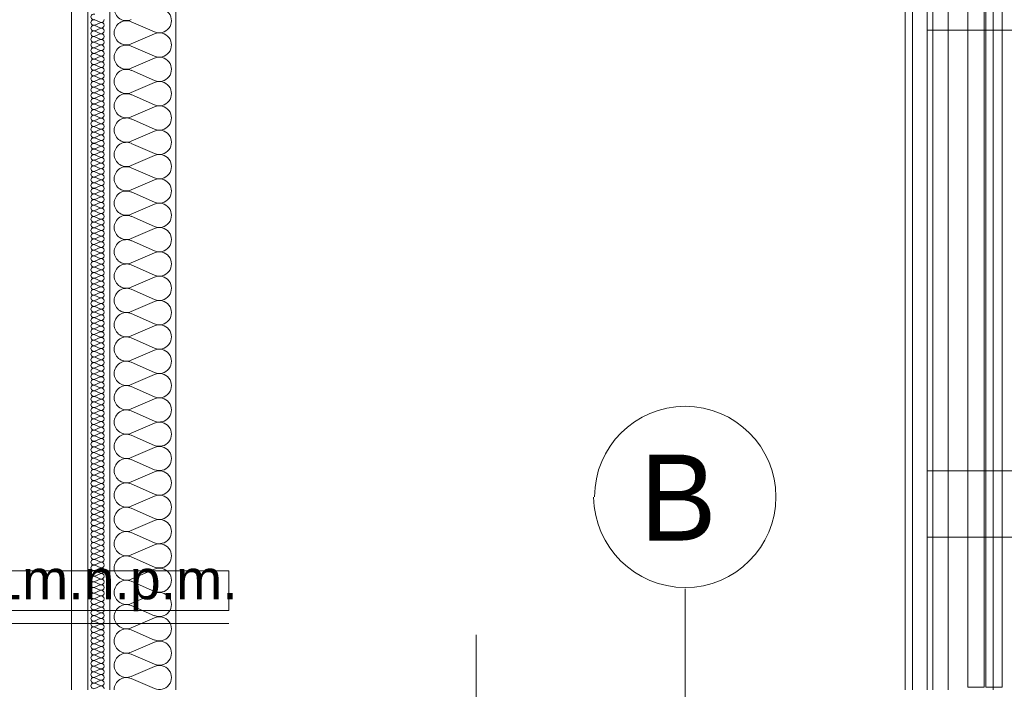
# Model space of a CAD drawing. Header units: millimetres. Extents: x 204754 to 495640, y -178579 to -98814.
# Tile 127 of 179: x 347894 to 350127, y -138229 to -136709. Entities that reach past the tile are written whole.
import ezdxf

# ---------------------------------------------------------------- set-up
doc = ezdxf.new("R2010")
doc.units = ezdxf.units.MM
doc.header["$MEASUREMENT"] = 0
doc.layers.get('0').update_dxf_attribs({"color": 252, "lineweight": 5})
for name, color, linetype, lineweight in [('Nowe_299-A Wymiary Opisy_Nr_pióra__7', 252, 'Continuous', 5), ('Nowe_320-W Umeblowanie_Nr_pióra__103', 252, 'Continuous', 5), ('Nowe_320-W Umeblowanie_Nr_pióra__181', 252, 'Continuous', 5), ('Nowe_820-G Rysunki Obrazki_Nr_pióra__1', 252, 'Continuous', 5), ('Nowe_820-G Rysunki Obrazki_Nr_pióra__103', 252, 'Continuous', 5), ('Nowe_820-G Rysunki Obrazki_Nr_pióra__23', 252, 'Continuous', 5), ('Nowe_820-G Rysunki Obrazki_Nr_pióra__27', 252, 'Continuous', 5), ('Nowe_820-G Rysunki Obrazki_Nr_pióra__7', 252, 'Continuous', 5), ('Nowe_Nowe_220(1)-A Ściany zewnętrzne_Nr_pióra__23', 252, 'Continuous', 5)]:
    doc.layers.add(name, color=color, linetype=linetype, lineweight=lineweight)
doc.styles.add('GENERATED_STYLE_3', font='GOTHIC.TTF')
doc.styles.add('GENERATED_STYLE_4', font='arial.ttf')

# ---------------------------------------------------------------- blocks, each defined once
blk = doc.blocks.new('podkład 20251118')
at = {"color": 252, "lineweight": 5}
for p, q in [((348368, -137959.8), (347158.4, -137959.8)), ((348368, -138049.8), (348368, -137959.8)), ((347158.4, -138049.8), (348368, -138049.8))]:
    blk.add_line(p, q, dxfattribs=at)
at = {"layer": 'Nowe_299-A Wymiary Opisy_Nr_pióra__7', "color": 252, "linetype": 'Continuous', "lineweight": 5}
for p, q in [((347083.4, -138079.8), (348368, -138079.8)), ((348928.6, -138705.4), (348928.6, -138105.4))]:
    blk.add_line(p, q, dxfattribs=at)
at = {"layer": 'Nowe_320-W Umeblowanie_Nr_pióra__103', "color": 252, "linetype": 'Continuous', "lineweight": 5}
for p, q in [((348199.1, -136736.9), (348146.6, -136713.9)), ((348146.6, -136764.5), (348199.1, -136741.5)), ((348199.1, -136792.1), (348146.6, -136769.1)), ((348146.6, -136819.7), (348199.1, -136796.7)), ((348199.1, -136847.3), (348146.6, -136824.3)), ((348146.6, -136874.9), (348199.1, -136851.9)), ((348199.1, -136902.5), (348146.6, -136879.5)), ((348146.6, -136930.1), (348199.1, -136907.1)), ((348199.1, -136957.7), (348146.6, -136934.7)), ((348146.6, -136985.3), (348199.1, -136962.4)), ((348199.1, -137012.9), (348146.6, -136990)), ((348146.6, -137040.5), (348199.1, -137017.6)), ((348199.1, -137068.1), (348146.6, -137045.2)), ((348146.6, -137095.7), (348199.1, -137072.8)), ((348199.1, -137123.3), (348146.6, -137100.4)), ((348146.6, -137150.9), (348199.1, -137128)), ((348199.1, -137178.5), (348146.6, -137155.6)), ((348146.6, -137206.2), (348199.1, -137183.2)), ((348199.1, -137233.8), (348146.6, -137210.8)), ((348146.6, -137261.4), (348199.1, -137238.4)), ((348199.1, -137289), (348146.6, -137266)), ((348146.6, -137316.6), (348199.1, -137293.6)), ((348199.1, -137344.2), (348146.6, -137321.2)), ((348146.6, -137371.8), (348199.1, -137348.8)), ((348199.1, -137399.4), (348146.6, -137376.4)), ((348146.6, -137427), (348199.1, -137404)), ((348199.1, -137454.6), (348146.6, -137431.6)), ((348146.6, -137482.2), (348199.1, -137459.2)), ((348199.1, -137509.8), (348146.6, -137486.8)), ((348146.6, -137537.4), (348199.1, -137514.4)), ((348199.1, -137565), (348146.6, -137542)), ((348146.6, -137592.6), (348199.1, -137569.6)), ((348199.1, -137620.2), (348146.6, -137597.2)), ((348146.6, -137647.8), (348199.1, -137624.9)), ((348199.1, -137675.4), (348146.6, -137652.5)), ((348146.6, -137703), (348199.1, -137680.1)), ((348199.1, -137730.6), (348146.6, -137707.7)), ((348146.6, -137758.2), (348199.1, -137735.3)), ((348199.1, -137785.8), (348146.6, -137762.9)), ((348146.6, -137813.4), (348199.1, -137790.5)), ((348199.1, -137841), (348146.6, -137818.1)), ((348146.6, -137868.7), (348199.1, -137845.7)), ((348199.1, -137896.3), (348146.6, -137873.3)), ((348146.6, -137923.9), (348199.1, -137900.9)), ((348199.1, -137951.5), (348146.6, -137928.5)), ((348146.6, -137979.1), (348199.1, -137956.1)), ((348199.1, -138006.7), (348146.6, -137983.7)), ((348146.6, -138034.3), (348199.1, -138011.3)), ((348199.1, -138061.9), (348146.6, -138038.9)), ((348146.6, -138089.5), (348199.1, -138066.5)), ((348199.1, -138117.1), (348146.6, -138094.1)), ((348146.6, -138144.7), (348199.1, -138121.7)), ((348199.1, -138172.3), (348146.6, -138149.3)), ((348146.6, -138199.9), (348199.1, -138176.9)), ((348199.1, -138227.5), (348146.6, -138204.5))]:
    blk.add_line(p, q, dxfattribs=at)
at = {"layer": 'Nowe_320-W Umeblowanie_Nr_pióra__103', "color": 252, "linetype": 'Continuous', "lineweight": 5, "extrusion": (0, 0, -1)}
for centre, major_axis, start_param, end_param in [((348210.2, -136711.6), (-27.6, 0), 1.158002, 5.125182), ((348135.5, -136684), (-27.6, 0), 4.299596, 6.283185), ((348135.5, -136739.2), (-27.6, 0), 0, 1.98359), ((348135.5, -136739.2), (-27.6, 0), 4.299596, 6.283185), ((348210.2, -136766.8), (-27.6, 0), 1.158002, 5.125182), ((348135.5, -136794.4), (-27.6, 0), 0, 1.98359), ((348210.2, -136822), (27.6, 0), 4.299595, 8.266775), ((348135.5, -136794.4), (-27.6, 0), 4.299596, 6.283185), ((348135.5, -136849.6), (-27.6, 0), 0, 1.98359), ((348135.5, -136849.6), (-27.6, 0), 4.299596, 6.283185), ((348210.2, -136877.2), (-27.6, 0), 1.158002, 5.125182), ((348135.5, -136904.8), (-27.6, 0), 0, 1.98359), ((348135.5, -136904.8), (-27.6, 0), 4.299596, 6.283185), ((348210.2, -136932.4), (-27.6, 0), 1.158002, 5.125182), ((348135.5, -136960), (-27.6, 0), 0, 1.98359), ((348135.5, -136960), (-27.6, 0), 4.299596, 6.283185), ((348210.2, -136987.6), (27.6, 0), 4.299595, 8.266775), ((348135.5, -137015.2), (-27.6, 0), 0, 1.98359), ((348135.5, -137015.2), (-27.6, 0), 4.299596, 6.283185), ((348210.2, -137042.8), (-27.6, 0), 1.158002, 5.125182), ((348135.5, -137070.5), (-27.6, 0), 0, 1.98359), ((348135.5, -137070.5), (-27.6, 0), 4.299596, 6.283185), ((348210.2, -137098.1), (-27.6, 0), 1.158002, 5.125182), ((348135.5, -137125.7), (-27.6, 0), 0, 1.98359), ((348135.5, -137125.7), (-27.6, 0), 4.299596, 6.283185), ((348210.2, -137153.3), (27.6, 0), 4.299595, 8.266775), ((348135.5, -137180.9), (-27.6, 0), 0, 1.98359), ((348135.5, -137180.9), (-27.6, 0), 4.299596, 6.283185), ((348210.2, -137208.5), (-27.6, 0), 1.158002, 5.125182), ((348135.5, -137236.1), (-27.6, 0), 0, 1.98359), ((348135.5, -137236.1), (-27.6, 0), 4.299596, 6.283185), ((348210.2, -137263.7), (-27.6, 0), 1.158002, 5.125182), ((348135.5, -137291.3), (-27.6, 0), 0, 1.98359), ((348135.5, -137291.3), (-27.6, 0), 4.299596, 6.283185), ((348210.2, -137318.9), (27.6, 0), 4.299595, 8.266775), ((348135.5, -137346.5), (-27.6, 0), 0, 1.98359), ((348135.5, -137346.5), (-27.6, 0), 4.299596, 6.283185), ((348210.2, -137374.1), (-27.6, 0), 1.158002, 5.125182), ((348135.5, -137401.7), (-27.6, 0), 0, 1.98359), ((348135.5, -137401.7), (-27.6, 0), 4.299596, 6.283185), ((348210.2, -137429.3), (-27.6, 0), 1.158002, 5.125182), ((348135.5, -137456.9), (-27.6, 0), 0, 1.98359), ((348135.5, -137456.9), (-27.6, 0), 4.299596, 6.283185), ((348210.2, -137484.5), (27.6, 0), 4.299595, 8.266775), ((348135.5, -137512.1), (-27.6, 0), 0, 1.98359), ((348135.5, -137512.1), (-27.6, 0), 4.299596, 6.283185), ((348210.2, -137539.7), (-27.6, 0), 1.158002, 5.125182), ((348135.5, -137567.3), (-27.6, 0), 0, 1.98359), ((348135.5, -137567.3), (-27.6, 0), 4.299596, 6.283185), ((348210.2, -137594.9), (-27.6, 0), 1.158002, 5.125182), ((348135.5, -137622.5), (-27.6, 0), 0, 1.98359), ((348135.5, -137622.5), (-27.6, 0), 4.299596, 6.283185), ((348210.2, -137650.1), (27.6, 0), 4.299595, 8.266775), ((348135.5, -137677.7), (-27.6, 0), 0, 1.98359), ((348135.5, -137677.7), (-27.6, 0), 4.299596, 6.283185), ((348210.2, -137705.3), (-27.6, 0), 1.158002, 5.125182), ((348135.5, -137733), (-27.6, 0), 0, 1.98359), ((348210.2, -137760.6), (-27.6, 0), 1.158002, 5.125182), ((348135.5, -137733), (-27.6, 0), 4.299596, 6.283185), ((348135.5, -137788.2), (-27.6, 0), 0, 1.98359), ((348135.5, -137788.2), (-27.6, 0), 4.299596, 6.283185), ((348210.2, -137815.8), (27.6, 0), 4.299595, 8.266775), ((348135.5, -137843.4), (-27.6, 0), 0, 1.98359), ((348210.2, -137871), (-27.6, 0), 1.158002, 5.125182), ((348135.5, -137843.4), (-27.6, 0), 4.299596, 6.283185), ((348135.5, -137898.6), (-27.6, 0), 0, 1.98359), ((348135.5, -137898.6), (-27.6, 0), 4.299596, 6.283185), ((348210.2, -137926.2), (-27.6, 0), 1.158002, 5.125182), ((348135.5, -137953.8), (-27.6, 0), 0, 1.98359), ((348135.5, -137953.8), (-27.6, 0), 4.299596, 6.283185), ((348210.2, -137981.4), (27.6, 0), 4.299595, 8.266775), ((348135.5, -138009), (-27.6, 0), 0, 1.98359), ((348135.5, -138009), (-27.6, 0), 4.299596, 6.283185), ((348210.2, -138036.6), (-27.6, 0), 1.158002, 5.125182), ((348135.5, -138064.2), (-27.6, 0), 0, 1.98359), ((348135.5, -138064.2), (-27.6, 0), 4.299596, 6.283185), ((348210.2, -138091.8), (-27.6, 0), 1.158002, 5.125182), ((348135.5, -138119.4), (-27.6, 0), 0, 1.98359), ((348135.5, -138119.4), (-27.6, 0), 4.299596, 6.283185), ((348210.2, -138147), (27.6, 0), 4.299595, 8.266775), ((348135.5, -138174.6), (-27.6, 0), 0, 1.98359), ((348135.5, -138174.6), (-27.6, 0), 4.299596, 6.283185), ((348210.2, -138202.2), (-27.6, 0), 1.158002, 5.125182), ((348135.5, -138229.8), (-27.6, 0), 0, 1.98359)]:
    blk.add_ellipse(centre, major_axis=major_axis, ratio=0.998409, start_param=start_param, end_param=end_param, dxfattribs=at)
at = {"layer": 'Nowe_320-W Umeblowanie_Nr_pióra__181', "color": 252, "linetype": 'Continuous', "lineweight": 5}
for p, q in [((348064, -136709.9), (348076.1, -136715.2)), ((348076.1, -136716.3), (348064, -136721.6)), ((348064, -136722.6), (348076.1, -136727.9)), ((348076.1, -136729), (348064, -136734.3)), ((348064, -136735.4), (348076.1, -136740.7)), ((348076.1, -136741.8), (348064, -136747.1)), ((348064, -136748.2), (348076.1, -136753.5)), ((348076.1, -136754.5), (348064, -136759.8)), ((348064, -136760.9), (348076.1, -136766.2)), ((348076.1, -136767.3), (348064, -136772.6)), ((348064, -136773.7), (348076.1, -136779)), ((348076.1, -136780.1), (348064, -136785.4)), ((348064, -136786.4), (348076.1, -136791.7)), ((348076.1, -136792.8), (348064, -136798.1)), ((348064, -136799.2), (348076.1, -136804.5)), ((348076.1, -136805.6), (348064, -136810.9)), ((348064, -136811.9), (348076.1, -136817.3)), ((348076.1, -136818.3), (348064, -136823.6)), ((348064, -136824.7), (348076.1, -136830)), ((348076.1, -136831.1), (348064, -136836.4)), ((348064, -136837.5), (348076.1, -136842.8)), ((348076.1, -136843.8), (348064, -136849.2)), ((348064, -136850.2), (348076.1, -136855.5)), ((348076.1, -136856.6), (348064, -136861.9)), ((348064, -136863), (348076.1, -136868.3)), ((348076.1, -136869.4), (348064, -136874.7)), ((348064, -136875.7), (348076.1, -136881)), ((348076.1, -136882.1), (348064, -136887.4)), ((348064, -136888.5), (348076.1, -136893.8)), ((348076.1, -136894.9), (348064, -136900.2)), ((348064, -136901.3), (348076.1, -136906.6)), ((348076.1, -136907.6), (348064, -136912.9)), ((348064, -136914), (348076.1, -136919.3)), ((348076.1, -136920.4), (348064, -136925.7)), ((348064, -136926.8), (348076.1, -136932.1)), ((348076.1, -136933.2), (348064, -136938.5)), ((348064, -136939.5), (348076.1, -136944.8)), ((348076.1, -136945.9), (348064, -136951.2)), ((348064, -136952.3), (348076.1, -136957.6)), ((348076.1, -136958.7), (348064, -136964)), ((348064, -136965), (348076.1, -136970.4)), ((348076.1, -136971.4), (348064, -136976.7)), ((348064, -136977.8), (348076.1, -136983.1)), ((348076.1, -136984.2), (348064, -136989.5)), ((348064, -136990.6), (348076.1, -136995.9)), ((348076.1, -136996.9), (348064, -137002.2)), ((348064, -137003.3), (348076.1, -137008.6)), ((348076.1, -137009.7), (348064, -137015)), ((348064, -137016.1), (348076.1, -137021.4)), ((348076.1, -137022.5), (348064, -137027.8)), ((348064, -137028.8), (348076.1, -137034.1)), ((348076.1, -137035.2), (348064, -137040.5)), ((348064, -137041.6), (348076.1, -137046.9)), ((348076.1, -137048), (348064, -137053.3)), ((348064, -137054.4), (348076.1, -137059.7)), ((348076.1, -137060.7), (348064, -137066)), ((348064, -137067.1), (348076.1, -137072.4)), ((348076.1, -137073.5), (348064, -137078.8)), ((348064, -137079.9), (348076.1, -137085.2)), ((348076.1, -137086.2), (348064, -137091.6)), ((348064, -137092.6), (348076.1, -137097.9)), ((348076.1, -137099), (348064, -137104.3)), ((348064, -137105.4), (348076.1, -137110.7)), ((348076.1, -137111.8), (348064, -137117.1)), ((348064, -137118.1), (348076.1, -137123.5)), ((348076.1, -137124.5), (348064, -137129.8)), ((348064, -137130.9), (348076.1, -137136.2)), ((348076.1, -137137.3), (348064, -137142.6)), ((348064, -137143.7), (348076.1, -137149)), ((348076.1, -137150), (348064, -137155.3)), ((348064, -137156.4), (348076.1, -137161.7)), ((348076.1, -137162.8), (348064, -137168.1)), ((348064, -137169.2), (348076.1, -137174.5)), ((348076.1, -137175.6), (348064, -137180.9)), ((348064, -137181.9), (348076.1, -137187.2)), ((348076.1, -137188.3), (348064, -137193.6)), ((348064, -137194.7), (348076.1, -137200)), ((348076.1, -137201.1), (348064, -137206.4)), ((348064, -137207.5), (348076.1, -137212.8)), ((348076.1, -137213.8), (348064, -137219.1)), ((348064, -137220.2), (348076.1, -137225.5)), ((348076.1, -137226.6), (348064, -137231.9)), ((348064, -137233), (348076.1, -137238.3)), ((348076.1, -137239.3), (348064, -137244.7)), ((348064, -137245.7), (348076.1, -137251)), ((348076.1, -137252.1), (348064, -137257.4)), ((348064, -137258.5), (348076.1, -137263.8)), ((348076.1, -137264.9), (348064, -137270.2)), ((348064, -137271.2), (348076.1, -137276.5)), ((348076.1, -137277.6), (348064, -137282.9)), ((348064, -137284), (348076.1, -137289.3)), ((348076.1, -137290.4), (348064, -137295.7)), ((348064, -137296.8), (348076.1, -137302.1)), ((348076.1, -137303.1), (348064, -137308.4)), ((348064, -137309.5), (348076.1, -137314.8)), ((348076.1, -137315.9), (348064, -137321.2)), ((348064, -137322.3), (348076.1, -137327.6)), ((348076.1, -137328.7), (348064, -137334)), ((348064, -137335), (348076.1, -137340.3)), ((348076.1, -137341.4), (348064, -137346.7)), ((348064, -137347.8), (348076.1, -137353.1)), ((348076.1, -137354.2), (348064, -137359.5)), ((348064, -137360.5), (348076.1, -137365.9)), ((348076.1, -137366.9), (348064, -137372.2)), ((348064, -137373.3), (348076.1, -137378.6)), ((348076.1, -137379.7), (348064, -137385)), ((348064, -137386.1), (348076.1, -137391.4)), ((348076.1, -137392.4), (348064, -137397.8)), ((348064, -137398.8), (348076.1, -137404.1)), ((348076.1, -137405.2), (348064, -137410.5)), ((348064, -137411.6), (348076.1, -137416.9)), ((348076.1, -137418), (348064, -137423.3)), ((348064, -137424.3), (348076.1, -137429.6)), ((348076.1, -137430.7), (348064, -137436)), ((348064, -137437.1), (348076.1, -137442.4)), ((348076.1, -137443.5), (348064, -137448.8)), ((348064, -137449.9), (348076.1, -137455.2)), ((348076.1, -137456.2), (348064, -137461.5)), ((348064, -137462.6), (348076.1, -137467.9)), ((348076.1, -137469), (348064, -137474.3)), ((348064, -137475.4), (348076.1, -137480.7)), ((348076.1, -137481.8), (348064, -137487.1)), ((348064, -137488.1), (348076.1, -137493.4)), ((348076.1, -137494.5), (348064, -137499.8)), ((348064, -137500.9), (348076.1, -137506.2)), ((348076.1, -137507.3), (348064, -137512.6)), ((348064, -137513.6), (348076.1, -137519)), ((348076.1, -137520), (348064, -137525.3)), ((348064, -137526.4), (348076.1, -137531.7)), ((348076.1, -137532.8), (348064, -137538.1)), ((348064, -137539.2), (348076.1, -137544.5)), ((348076.1, -137545.5), (348064, -137550.8)), ((348064, -137551.9), (348076.1, -137557.2)), ((348076.1, -137558.3), (348064, -137563.6)), ((348064, -137564.7), (348076.1, -137570)), ((348076.1, -137571.1), (348064, -137576.4)), ((348064, -137577.4), (348076.1, -137582.7)), ((348076.1, -137583.8), (348064, -137589.1)), ((348064, -137590.2), (348076.1, -137595.5)), ((348076.1, -137596.6), (348064, -137601.9)), ((348064, -137603), (348076.1, -137608.3)), ((348076.1, -137609.3), (348064, -137614.6)), ((348064, -137615.7), (348076.1, -137621)), ((348076.1, -137622.1), (348064, -137627.4)), ((348064, -137628.5), (348076.1, -137633.8)), ((348076.1, -137634.8), (348064, -137640.2)), ((348064, -137641.2), (348076.1, -137646.5)), ((348076.1, -137647.6), (348064, -137652.9)), ((348064, -137654), (348076.1, -137659.3)), ((348076.1, -137660.4), (348064, -137665.7)), ((348064, -137666.7), (348076.1, -137672.1)), ((348076.1, -137673.1), (348064, -137678.4)), ((348064, -137679.5), (348076.1, -137684.8)), ((348076.1, -137685.9), (348064, -137691.2)), ((348064, -137692.3), (348076.1, -137697.6)), ((348076.1, -137698.6), (348064, -137703.9)), ((348064, -137705), (348076.1, -137710.3)), ((348076.1, -137711.4), (348064, -137716.7)), ((348064, -137717.8), (348076.1, -137723.1)), ((348076.1, -137724.2), (348064, -137729.5)), ((348064, -137730.5), (348076.1, -137735.8)), ((348076.1, -137736.9), (348064, -137742.2)), ((348064, -137743.3), (348076.1, -137748.6)), ((348076.1, -137749.7), (348064, -137755)), ((348064, -137756.1), (348076.1, -137761.4)), ((348076.1, -137762.4), (348064, -137767.7)), ((348064, -137768.8), (348076.1, -137774.1)), ((348076.1, -137775.2), (348064, -137780.5)), ((348064, -137781.6), (348076.1, -137786.9)), ((348076.1, -137787.9), (348064, -137793.3)), ((348064, -137794.3), (348076.1, -137799.6)), ((348076.1, -137800.7), (348064, -137806)), ((348064, -137807.1), (348076.1, -137812.4)), ((348076.1, -137813.5), (348064, -137818.8)), ((348064, -137819.8), (348076.1, -137825.1)), ((348076.1, -137826.2), (348064, -137831.5)), ((348064, -137832.6), (348076.1, -137837.9)), ((348076.1, -137839), (348064, -137844.3)), ((348064, -137845.4), (348076.1, -137850.7)), ((348076.1, -137851.7), (348064, -137857)), ((348064, -137858.1), (348076.1, -137863.4)), ((348076.1, -137864.5), (348064, -137869.8)), ((348064, -137870.9), (348076.1, -137876.2)), ((348076.1, -137877.3), (348064, -137882.6)), ((348064, -137883.6), (348076.1, -137888.9)), ((348076.1, -137890), (348064, -137895.3)), ((348064, -137896.4), (348076.1, -137901.7)), ((348076.1, -137902.8), (348064, -137908.1)), ((348064, -137909.1), (348076.1, -137914.5)), ((348076.1, -137915.5), (348064, -137920.8)), ((348064, -137921.9), (348076.1, -137927.2)), ((348076.1, -137928.3), (348064, -137933.6)), ((348064, -137934.7), (348076.1, -137940)), ((348076.1, -137941), (348064, -137946.4)), ((348064, -137947.4), (348076.1, -137952.7)), ((348076.1, -137953.8), (348064, -137959.1)), ((348064, -137960.2), (348076.1, -137965.5)), ((348076.1, -137966.6), (348064, -137971.9)), ((348064, -137972.9), (348076.1, -137978.2)), ((348076.1, -137979.3), (348064, -137984.6)), ((348064, -137985.7), (348076.1, -137991)), ((348076.1, -137992.1), (348064, -137997.4)), ((348064, -137998.5), (348076.1, -138003.8)), ((348076.1, -138004.8), (348064, -138010.1)), ((348064, -138011.2), (348076.1, -138016.5)), ((348076.1, -138017.6), (348064, -138022.9)), ((348064, -138024), (348076.1, -138029.3)), ((348076.1, -138030.4), (348064, -138035.7)), ((348064, -138036.7), (348076.1, -138042)), ((348076.1, -138043.1), (348064, -138048.4)), ((348064, -138049.5), (348076.1, -138054.8)), ((348076.1, -138055.9), (348064, -138061.2)), ((348064, -138062.2), (348076.1, -138067.6)), ((348076.1, -138068.6), (348064, -138073.9)), ((348064, -138075), (348076.1, -138080.3)), ((348076.1, -138081.4), (348064, -138086.7)), ((348064, -138087.8), (348076.1, -138093.1)), ((348076.1, -138094.1), (348064, -138099.4)), ((348064, -138100.5), (348076.1, -138105.8)), ((348076.1, -138106.9), (348064, -138112.2)), ((348064, -138113.3), (348076.1, -138118.6)), ((348076.1, -138119.7), (348064, -138125)), ((348064, -138126), (348076.1, -138131.3)), ((348076.1, -138132.4), (348064, -138137.7)), ((348064, -138138.8), (348076.1, -138144.1)), ((348076.1, -138145.2), (348064, -138150.5)), ((348064, -138151.6), (348076.1, -138156.9)), ((348076.1, -138157.9), (348064, -138163.2)), ((348064, -138164.3), (348076.1, -138169.6)), ((348076.1, -138170.7), (348064, -138176)), ((348064, -138177.1), (348076.1, -138182.4)), ((348076.1, -138183.4), (348064, -138188.8)), ((348064, -138189.8), (348076.1, -138195.1)), ((348076.1, -138196.2), (348064, -138201.5)), ((348064, -138202.6), (348076.1, -138207.9)), ((348076.1, -138209), (348064, -138214.3)), ((348064, -138215.3), (348076.1, -138220.7)), ((348076.1, -138221.7), (348064, -138227))]:
    blk.add_line(p, q, dxfattribs=at)
at = {"layer": 'Nowe_320-W Umeblowanie_Nr_pióra__181', "color": 252, "linetype": 'Continuous', "lineweight": 5, "extrusion": (0, 0, -1)}
for centre, major_axis, start_param, end_param in [((348061.4, -136703), (6.38, 0), 1.158002, 5.125182), ((348061.4, -136715.7), (-6.38, 0), 4.299595, 8.266775), ((348061.4, -136728.5), (6.38, 0), 1.158002, 5.125182), ((348078.7, -136709.3), (-6.38, 0), 3.141593, 5.125182), ((348078.7, -136722.1), (-6.38, 0), 1.158003, 3.141593), ((348078.7, -136722.1), (-6.38, 0), 3.141593, 5.125182), ((348061.4, -136741.2), (-6.38, 0), 4.299595, 8.266775), ((348061.4, -136754), (6.38, 0), 1.158002, 5.125182), ((348078.7, -136734.9), (-6.38, 0), 1.158003, 3.141593), ((348078.7, -136734.9), (-6.38, 0), 3.141593, 5.125182), ((348078.7, -136747.6), (-6.38, 0), 1.158003, 3.141593), ((348078.7, -136747.6), (-6.38, 0), 3.141593, 5.125182), ((348061.4, -136766.8), (6.38, 0), 1.158002, 5.125182), ((348078.7, -136760.4), (-6.38, 0), 1.158003, 3.141593), ((348078.7, -136760.4), (-6.38, 0), 3.141593, 5.125182), ((348078.7, -136773.1), (6.38, 0), 4.299596, 6.283185), ((348061.4, -136779.5), (-6.38, 0), 4.299595, 8.266775), ((348061.4, -136792.3), (6.38, 0), 1.158002, 5.125182), ((348078.7, -136773.1), (-6.38, 0), 3.141593, 5.125182), ((348078.7, -136785.9), (-6.38, 0), 1.158003, 3.141593), ((348078.7, -136785.9), (-6.38, 0), 3.141593, 5.125182), ((348078.7, -136798.7), (-6.38, 0), 1.158003, 3.141593), ((348061.4, -136805), (-6.38, 0), 4.299595, 8.266775), ((348061.4, -136817.8), (6.38, 0), 1.158002, 5.125182), ((348078.7, -136798.7), (-6.38, 0), 3.141593, 5.125182), ((348078.7, -136811.4), (-6.38, 0), 1.158003, 3.141593), ((348078.7, -136811.4), (-6.38, 0), 3.141593, 5.125182), ((348061.4, -136830.6), (6.38, 0), 1.158002, 5.125182), ((348061.4, -136843.3), (-6.38, 0), 4.299595, 8.266775), ((348078.7, -136824.2), (-6.38, 0), 1.158003, 3.141593), ((348078.7, -136824.2), (-6.38, 0), 3.141593, 5.125182), ((348078.7, -136836.9), (6.38, 0), 4.299596, 6.283185), ((348078.7, -136836.9), (-6.38, 0), 3.141593, 5.125182), ((348061.4, -136856.1), (6.38, 0), 1.158002, 5.125182), ((348078.7, -136849.7), (-6.38, 0), 1.158003, 3.141593), ((348078.7, -136849.7), (-6.38, 0), 3.141593, 5.125182), ((348078.7, -136862.4), (-6.38, 0), 1.158003, 3.141593), ((348061.4, -136868.8), (-6.38, 0), 4.299595, 8.266775), ((348061.4, -136881.6), (6.38, 0), 1.158002, 5.125182), ((348078.7, -136862.4), (-6.38, 0), 3.141593, 5.125182), ((348078.7, -136875.2), (-6.38, 0), 1.158003, 3.141593), ((348078.7, -136875.2), (-6.38, 0), 3.141593, 5.125182), ((348078.7, -136888), (-6.38, 0), 1.158003, 3.141593), ((348061.4, -136894.3), (6.38, 0), 1.158002, 5.125182), ((348061.4, -136907.1), (-6.38, 0), 4.299595, 8.266775), ((348078.7, -136888), (-6.38, 0), 3.141593, 5.125182), ((348078.7, -136900.7), (6.38, 0), 4.299596, 6.283185), ((348078.7, -136900.7), (-6.38, 0), 3.141593, 5.125182), ((348061.4, -136919.9), (6.38, 0), 1.158002, 5.125182), ((348061.4, -136932.6), (-6.38, 0), 4.299595, 8.266775), ((348078.7, -136913.5), (-6.38, 0), 1.158003, 3.141593), ((348078.7, -136913.5), (-6.38, 0), 3.141593, 5.125182), ((348078.7, -136926.2), (-6.38, 0), 1.158003, 3.141593), ((348078.7, -136926.2), (-6.38, 0), 3.141593, 5.125182), ((348061.4, -136945.4), (6.38, 0), 1.158002, 5.125182), ((348078.7, -136939), (-6.38, 0), 1.158003, 3.141593), ((348078.7, -136939), (-6.38, 0), 3.141593, 5.125182), ((348078.7, -136951.8), (-6.38, 0), 1.158003, 3.141593), ((348061.4, -136958.1), (6.38, 0), 1.158002, 5.125182), ((348061.4, -136970.9), (-6.38, 0), 4.299595, 8.266775), ((348078.7, -136951.8), (-6.38, 0), 3.141593, 5.125182), ((348078.7, -136964.5), (6.38, 0), 4.299596, 6.283185), ((348078.7, -136964.5), (-6.38, 0), 3.141593, 5.125182), ((348078.7, -136977.3), (-6.38, 0), 1.158003, 3.141593), ((348061.4, -136983.6), (6.38, 0), 1.158002, 5.125182), ((348061.4, -136996.4), (6.38, 0), 1.158002, 5.125182), ((348078.7, -136977.3), (-6.38, 0), 3.141593, 5.125182), ((348078.7, -136990), (-6.38, 0), 1.158003, 3.141593), ((348078.7, -136990), (-6.38, 0), 3.141593, 5.125182), ((348061.4, -137009.2), (6.38, 0), 1.158002, 5.125182), ((348061.4, -137021.9), (6.38, 0), 1.158002, 5.125182), ((348078.7, -137002.8), (-6.38, 0), 1.158003, 3.141593), ((348078.7, -137002.8), (-6.38, 0), 3.141593, 5.125182), ((348078.7, -137015.5), (-6.38, 0), 1.158003, 3.141593), ((348078.7, -137015.5), (-6.38, 0), 3.141593, 5.125182), ((348061.4, -137034.7), (-6.38, 0), 4.299595, 8.266775), ((348078.7, -137028.3), (6.38, 0), 4.299596, 6.283185), ((348078.7, -137028.3), (-6.38, 0), 3.141593, 5.125182), ((348078.7, -137041.1), (-6.38, 0), 1.158003, 3.141593), ((348061.4, -137047.4), (6.38, 0), 1.158002, 5.125182), ((348061.4, -137060.2), (6.38, 0), 1.158002, 5.125182), ((348078.7, -137041.1), (-6.38, 0), 3.141593, 5.125182), ((348078.7, -137053.8), (-6.38, 0), 1.158003, 3.141593), ((348078.7, -137053.8), (-6.38, 0), 3.141593, 5.125182), ((348078.7, -137066.6), (6.38, 0), 4.299596, 6.283185), ((348061.4, -137073), (-6.38, 0), 4.299595, 8.266775), ((348061.4, -137085.7), (6.38, 0), 1.158002, 5.125182), ((348078.7, -137066.6), (-6.38, 0), 3.141593, 5.125182), ((348078.7, -137079.3), (-6.38, 0), 1.158003, 3.141593), ((348078.7, -137079.3), (-6.38, 0), 3.141593, 5.125182), ((348061.4, -137098.5), (-6.38, 0), 4.299595, 8.266775), ((348061.4, -137111.2), (6.38, 0), 1.158002, 5.125182), ((348078.7, -137092.1), (6.38, 0), 4.299596, 6.283185), ((348078.7, -137092.1), (-6.38, 0), 3.141593, 5.125182), ((348078.7, -137104.9), (-6.38, 0), 1.158003, 3.141593), ((348078.7, -137104.9), (-6.38, 0), 3.141593, 5.125182), ((348061.4, -137124), (6.38, 0), 1.158002, 5.125182), ((348078.7, -137117.6), (-6.38, 0), 1.158003, 3.141593), ((348078.7, -137117.6), (-6.38, 0), 3.141593, 5.125182), ((348078.7, -137130.4), (6.38, 0), 4.299596, 6.283185), ((348061.4, -137136.7), (-6.38, 0), 4.299595, 8.266775), ((348061.4, -137149.5), (6.38, 0), 1.158002, 5.125182), ((348078.7, -137130.4), (-6.38, 0), 3.141593, 5.125182), ((348078.7, -137143.1), (-6.38, 0), 1.158003, 3.141593), ((348078.7, -137143.1), (-6.38, 0), 3.141593, 5.125182), ((348078.7, -137155.9), (-6.38, 0), 1.158003, 3.141593), ((348061.4, -137162.3), (-6.38, 0), 4.299595, 8.266775), ((348061.4, -137175), (6.38, 0), 1.158002, 5.125182), ((348078.7, -137155.9), (-6.38, 0), 3.141593, 5.125182), ((348078.7, -137168.6), (-6.38, 0), 1.158003, 3.141593), ((348078.7, -137168.6), (-6.38, 0), 3.141593, 5.125182), ((348061.4, -137187.8), (6.38, 0), 1.158002, 5.125182), ((348061.4, -137200.5), (-6.38, 0), 4.299595, 8.266775), ((348078.7, -137181.4), (-6.38, 0), 1.158003, 3.141593), ((348078.7, -137181.4), (-6.38, 0), 3.141593, 5.125182), ((348078.7, -137194.2), (6.38, 0), 4.299596, 6.283185), ((348078.7, -137194.2), (-6.38, 0), 3.141593, 5.125182), ((348061.4, -137213.3), (6.38, 0), 1.158002, 5.125182), ((348078.7, -137206.9), (-6.38, 0), 1.158003, 3.141593), ((348078.7, -137206.9), (-6.38, 0), 3.141593, 5.125182), ((348078.7, -137219.7), (-6.38, 0), 1.158003, 3.141593), ((348061.4, -137226.1), (-6.38, 0), 4.299595, 8.266775), ((348061.4, -137238.8), (6.38, 0), 1.158002, 5.125182), ((348078.7, -137219.7), (-6.38, 0), 3.141593, 5.125182), ((348078.7, -137232.4), (-6.38, 0), 1.158003, 3.141593), ((348078.7, -137232.4), (-6.38, 0), 3.141593, 5.125182), ((348078.7, -137245.2), (-6.38, 0), 1.158003, 3.141593), ((348061.4, -137251.6), (6.38, 0), 1.158002, 5.125182), ((348061.4, -137264.3), (-6.38, 0), 4.299595, 8.266775), ((348078.7, -137245.2), (-6.38, 0), 3.141593, 5.125182), ((348078.7, -137257.9), (6.38, 0), 4.299596, 6.283185), ((348078.7, -137257.9), (-6.38, 0), 3.141593, 5.125182), ((348061.4, -137277.1), (6.38, 0), 1.158002, 5.125182), ((348061.4, -137289.8), (-6.38, 0), 4.299595, 8.266775), ((348078.7, -137270.7), (-6.38, 0), 1.158003, 3.141593), ((348078.7, -137270.7), (-6.38, 0), 3.141593, 5.125182), ((348078.7, -137283.5), (-6.38, 0), 1.158003, 3.141593), ((348078.7, -137283.5), (-6.38, 0), 3.141593, 5.125182), ((348061.4, -137302.6), (6.38, 0), 1.158002, 5.125182), ((348078.7, -137296.2), (-6.38, 0), 1.158003, 3.141593), ((348078.7, -137296.2), (-6.38, 0), 3.141593, 5.125182), ((348078.7, -137309), (-6.38, 0), 1.158003, 3.141593), ((348061.4, -137315.4), (6.38, 0), 1.158002, 5.125182), ((348061.4, -137328.1), (-6.38, 0), 4.299595, 8.266775), ((348078.7, -137309), (-6.38, 0), 3.141593, 5.125182), ((348078.7, -137321.7), (6.38, 0), 4.299596, 6.283185), ((348078.7, -137321.7), (-6.38, 0), 3.141593, 5.125182), ((348078.7, -137334.5), (-6.38, 0), 1.158003, 3.141593), ((348061.4, -137340.9), (6.38, 0), 1.158002, 5.125182), ((348061.4, -137353.6), (-6.38, 0), 4.299595, 8.266775), ((348078.7, -137334.5), (-6.38, 0), 3.141593, 5.125182), ((348078.7, -137347.3), (-6.38, 0), 1.158003, 3.141593), ((348078.7, -137347.3), (-6.38, 0), 3.141593, 5.125182), ((348061.4, -137366.4), (6.38, 0), 1.158002, 5.125182), ((348061.4, -137379.2), (6.38, 0), 1.158002, 5.125182), ((348078.7, -137360), (-6.38, 0), 1.158003, 3.141593), ((348078.7, -137360), (-6.38, 0), 3.141593, 5.125182), ((348078.7, -137372.8), (-6.38, 0), 1.158003, 3.141593), ((348078.7, -137372.8), (-6.38, 0), 3.141593, 5.125182), ((348061.4, -137391.9), (-6.38, 0), 4.299595, 8.266775), ((348078.7, -137385.5), (6.38, 0), 4.299596, 6.283185), ((348078.7, -137385.5), (-6.38, 0), 3.141593, 5.125182), ((348078.7, -137398.3), (-6.38, 0), 1.158003, 3.141593), ((348061.4, -137404.7), (6.38, 0), 1.158002, 5.125182), ((348061.4, -137417.4), (-6.38, 0), 4.299595, 8.266775), ((348078.7, -137398.3), (-6.38, 0), 3.141593, 5.125182), ((348078.7, -137411), (-6.38, 0), 1.158003, 3.141593), ((348078.7, -137411), (-6.38, 0), 3.141593, 5.125182), ((348078.7, -137423.8), (-6.38, 0), 1.158003, 3.141593), ((348061.4, -137430.2), (6.38, 0), 1.158002, 5.125182), ((348061.4, -137442.9), (6.38, 0), 1.158002, 5.125182), ((348078.7, -137423.8), (-6.38, 0), 3.141593, 5.125182), ((348078.7, -137436.6), (-6.38, 0), 1.158003, 3.141593), ((348078.7, -137436.6), (-6.38, 0), 3.141593, 5.125182), ((348061.4, -137455.7), (-6.38, 0), 4.299595, 8.266775), ((348061.4, -137468.5), (6.38, 0), 1.158002, 5.125182), ((348078.7, -137449.3), (6.38, 0), 4.299596, 6.283185), ((348078.7, -137449.3), (-6.38, 0), 3.141593, 5.125182), ((348078.7, -137462.1), (-6.38, 0), 1.158003, 3.141593), ((348078.7, -137462.1), (-6.38, 0), 3.141593, 5.125182), ((348061.4, -137481.2), (-6.38, 0), 4.299595, 8.266775), ((348078.7, -137474.8), (-6.38, 0), 1.158003, 3.141593), ((348078.7, -137474.8), (-6.38, 0), 3.141593, 5.125182), ((348078.7, -137487.6), (-6.38, 0), 1.158003, 3.141593), ((348061.4, -137494), (6.38, 0), 1.158002, 5.125182), ((348061.4, -137506.7), (6.38, 0), 1.158002, 5.125182), ((348078.7, -137487.6), (-6.38, 0), 3.141593, 5.125182), ((348078.7, -137500.4), (-6.38, 0), 1.158003, 3.141593), ((348078.7, -137500.4), (-6.38, 0), 3.141593, 5.125182), ((348078.7, -137513.1), (6.38, 0), 4.299596, 6.283185), ((348061.4, -137519.5), (-6.38, 0), 4.299595, 8.266775), ((348061.4, -137532.2), (6.38, 0), 1.158002, 5.125182), ((348078.7, -137513.1), (-6.38, 0), 3.141593, 5.125182), ((348078.7, -137525.9), (-6.38, 0), 1.158003, 3.141593), ((348078.7, -137525.9), (-6.38, 0), 3.141593, 5.125182), ((348061.4, -137545), (-6.38, 0), 4.299595, 8.266775), ((348061.4, -137557.8), (6.38, 0), 1.158002, 5.125182), ((348078.7, -137538.6), (-6.38, 0), 1.158003, 3.141593), ((348078.7, -137538.6), (-6.38, 0), 3.141593, 5.125182), ((348078.7, -137551.4), (-6.38, 0), 1.158003, 3.141593), ((348078.7, -137551.4), (-6.38, 0), 3.141593, 5.125182), ((348061.4, -137570.5), (6.38, 0), 1.158002, 5.125182), ((348078.7, -137564.1), (-6.38, 0), 1.158003, 3.141593), ((348078.7, -137564.1), (-6.38, 0), 3.141593, 5.125182), ((348078.7, -137576.9), (6.38, 0), 4.299596, 6.283185), ((348061.4, -137583.3), (-6.38, 0), 4.299595, 8.266775), ((348061.4, -137596), (6.38, 0), 1.158002, 5.125182), ((348078.7, -137576.9), (-6.38, 0), 3.141593, 5.125182), ((348078.7, -137589.7), (-6.38, 0), 1.158003, 3.141593), ((348078.7, -137589.7), (-6.38, 0), 3.141593, 5.125182), ((348078.7, -137602.4), (-6.38, 0), 1.158003, 3.141593), ((348061.4, -137608.8), (-6.38, 0), 4.299595, 8.266775), ((348061.4, -137621.6), (6.38, 0), 1.158002, 5.125182), ((348078.7, -137602.4), (-6.38, 0), 3.141593, 5.125182), ((348078.7, -137615.2), (-6.38, 0), 1.158003, 3.141593), ((348078.7, -137615.2), (-6.38, 0), 3.141593, 5.125182), ((348061.4, -137634.3), (6.38, 0), 1.158002, 5.125182), ((348061.4, -137647.1), (-6.38, 0), 4.299595, 8.266775), ((348078.7, -137627.9), (-6.38, 0), 1.158003, 3.141593), ((348078.7, -137627.9), (-6.38, 0), 3.141593, 5.125182), ((348078.7, -137640.7), (6.38, 0), 4.299596, 6.283185), ((348078.7, -137640.7), (-6.38, 0), 3.141593, 5.125182), ((348061.4, -137659.8), (6.38, 0), 1.158002, 5.125182), ((348078.7, -137653.5), (-6.38, 0), 1.158003, 3.141593), ((348078.7, -137653.5), (-6.38, 0), 3.141593, 5.125182), ((348078.7, -137666.2), (-6.38, 0), 1.158003, 3.141593), ((348061.4, -137672.6), (-6.38, 0), 4.299595, 8.266775), ((348061.4, -137685.3), (6.38, 0), 1.158002, 5.125182), ((348078.7, -137666.2), (-6.38, 0), 3.141593, 5.125182), ((348078.7, -137679), (-6.38, 0), 1.158003, 3.141593), ((348078.7, -137679), (-6.38, 0), 3.141593, 5.125182), ((348078.7, -137691.7), (-6.38, 0), 1.158003, 3.141593), ((348061.4, -137698.1), (6.38, 0), 1.158002, 5.125182), ((348061.4, -137710.9), (-6.38, 0), 4.299595, 8.266775), ((348078.7, -137691.7), (-6.38, 0), 3.141593, 5.125182), ((348078.7, -137704.5), (6.38, 0), 4.299596, 6.283185), ((348078.7, -137704.5), (-6.38, 0), 3.141593, 5.125182), ((348061.4, -137723.6), (6.38, 0), 1.158002, 5.125182), ((348061.4, -137736.4), (6.38, 0), 1.158002, 5.125182), ((348078.7, -137717.2), (-6.38, 0), 1.158003, 3.141593), ((348078.7, -137717.2), (-6.38, 0), 3.141593, 5.125182), ((348078.7, -137730), (-6.38, 0), 1.158003, 3.141593), ((348078.7, -137730), (-6.38, 0), 3.141593, 5.125182), ((348061.4, -137749.1), (6.38, 0), 1.158002, 5.125182), ((348078.7, -137742.8), (-6.38, 0), 1.158003, 3.141593), ((348078.7, -137742.8), (-6.38, 0), 3.141593, 5.125182), ((348078.7, -137755.5), (-6.38, 0), 1.158003, 3.141593), ((348061.4, -137761.9), (6.38, 0), 1.158002, 5.125182), ((348061.4, -137774.7), (-6.38, 0), 4.299595, 8.266775), ((348078.7, -137755.5), (-6.38, 0), 3.141593, 5.125182), ((348078.7, -137768.3), (6.38, 0), 4.299596, 6.283185), ((348078.7, -137768.3), (-6.38, 0), 3.141593, 5.125182), ((348078.7, -137781), (-6.38, 0), 1.158003, 3.141593), ((348061.4, -137787.4), (6.38, 0), 1.158002, 5.125182), ((348061.4, -137800.2), (6.38, 0), 1.158002, 5.125182), ((348078.7, -137781), (-6.38, 0), 3.141593, 5.125182), ((348078.7, -137793.8), (-6.38, 0), 1.158003, 3.141593), ((348078.7, -137793.8), (-6.38, 0), 3.141593, 5.125182), ((348061.4, -137812.9), (6.38, 0), 1.158002, 5.125182), ((348061.4, -137825.7), (6.38, 0), 1.158002, 5.125182), ((348078.7, -137806.5), (-6.38, 0), 1.158003, 3.141593), ((348078.7, -137806.5), (-6.38, 0), 3.141593, 5.125182), ((348078.7, -137819.3), (-6.38, 0), 1.158003, 3.141593), ((348078.7, -137819.3), (-6.38, 0), 3.141593, 5.125182), ((348061.4, -137838.4), (-6.38, 0), 4.299595, 8.266775), ((348078.7, -137832.1), (6.38, 0), 4.299596, 6.283185), ((348078.7, -137832.1), (-6.38, 0), 3.141593, 5.125182), ((348078.7, -137844.8), (-6.38, 0), 1.158003, 3.141593), ((348061.4, -137851.2), (6.38, 0), 1.158002, 5.125182), ((348061.4, -137864), (6.38, 0), 1.158002, 5.125182), ((348078.7, -137844.8), (-6.38, 0), 3.141593, 5.125182), ((348078.7, -137857.6), (-6.38, 0), 1.158003, 3.141593), ((348078.7, -137857.6), (-6.38, 0), 3.141593, 5.125182), ((348078.7, -137870.3), (6.38, 0), 4.299596, 6.283185), ((348061.4, -137876.7), (-6.38, 0), 4.299595, 8.266775), ((348061.4, -137889.5), (6.38, 0), 1.158002, 5.125182), ((348078.7, -137870.3), (-6.38, 0), 3.141593, 5.125182), ((348078.7, -137883.1), (-6.38, 0), 1.158003, 3.141593), ((348078.7, -137883.1), (-6.38, 0), 3.141593, 5.125182), ((348061.4, -137902.2), (-6.38, 0), 4.299595, 8.266775), ((348061.4, -137915), (6.38, 0), 1.158002, 5.125182), ((348078.7, -137895.9), (-6.38, 0), 1.158003, 3.141593), ((348078.7, -137895.9), (-6.38, 0), 3.141593, 5.125182), ((348078.7, -137908.6), (-6.38, 0), 1.158003, 3.141593), ((348078.7, -137908.6), (-6.38, 0), 3.141593, 5.125182), ((348061.4, -137927.8), (6.38, 0), 1.158002, 5.125182), ((348078.7, -137921.4), (-6.38, 0), 1.158003, 3.141593), ((348078.7, -137921.4), (-6.38, 0), 3.141593, 5.125182), ((348078.7, -137934.1), (6.38, 0), 4.299596, 6.283185), ((348061.4, -137940.5), (-6.38, 0), 4.299595, 8.266775), ((348061.4, -137953.3), (6.38, 0), 1.158002, 5.125182), ((348078.7, -137934.1), (-6.38, 0), 3.141593, 5.125182), ((348078.7, -137946.9), (-6.38, 0), 1.158003, 3.141593), ((348078.7, -137946.9), (-6.38, 0), 3.141593, 5.125182), ((348078.7, -137959.6), (-6.38, 0), 1.158003, 3.141593), ((348061.4, -137966), (-6.38, 0), 4.299595, 8.266775), ((348061.4, -137978.8), (6.38, 0), 1.158002, 5.125182), ((348078.7, -137959.6), (-6.38, 0), 3.141593, 5.125182), ((348078.7, -137972.4), (-6.38, 0), 1.158003, 3.141593), ((348078.7, -137972.4), (-6.38, 0), 3.141593, 5.125182), ((348061.4, -137991.5), (6.38, 0), 1.158002, 5.125182), ((348061.4, -138004.3), (-6.38, 0), 4.299595, 8.266775), ((348078.7, -137985.2), (-6.38, 0), 1.158003, 3.141593), ((348078.7, -137985.2), (-6.38, 0), 3.141593, 5.125182), ((348078.7, -137997.9), (6.38, 0), 4.299596, 6.283185), ((348078.7, -137997.9), (-6.38, 0), 3.141593, 5.125182), ((348061.4, -138017.1), (6.38, 0), 1.158002, 5.125182), ((348078.7, -138010.7), (-6.38, 0), 1.158003, 3.141593), ((348078.7, -138010.7), (-6.38, 0), 3.141593, 5.125182), ((348078.7, -138023.4), (-6.38, 0), 1.158003, 3.141593), ((348061.4, -138029.8), (-6.38, 0), 4.299595, 8.266775), ((348061.4, -138042.6), (6.38, 0), 1.158002, 5.125182), ((348078.7, -138023.4), (-6.38, 0), 3.141593, 5.125182), ((348078.7, -138036.2), (-6.38, 0), 1.158003, 3.141593), ((348078.7, -138036.2), (-6.38, 0), 3.141593, 5.125182), ((348078.7, -138049), (-6.38, 0), 1.158003, 3.141593), ((348061.4, -138055.3), (6.38, 0), 1.158002, 5.125182), ((348061.4, -138068.1), (-6.38, 0), 4.299595, 8.266775), ((348078.7, -138049), (-6.38, 0), 3.141593, 5.125182), ((348078.7, -138061.7), (6.38, 0), 4.299596, 6.283185), ((348078.7, -138061.7), (-6.38, 0), 3.141593, 5.125182), ((348061.4, -138080.8), (6.38, 0), 1.158002, 5.125182), ((348061.4, -138093.6), (-6.38, 0), 4.299595, 8.266775), ((348078.7, -138074.5), (-6.38, 0), 1.158003, 3.141593), ((348078.7, -138074.5), (-6.38, 0), 3.141593, 5.125182), ((348078.7, -138087.2), (-6.38, 0), 1.158003, 3.141593), ((348078.7, -138087.2), (-6.38, 0), 3.141593, 5.125182), ((348061.4, -138106.4), (6.38, 0), 1.158002, 5.125182), ((348078.7, -138100), (-6.38, 0), 1.158003, 3.141593), ((348078.7, -138100), (-6.38, 0), 3.141593, 5.125182), ((348078.7, -138112.7), (-6.38, 0), 1.158003, 3.141593), ((348061.4, -138119.1), (6.38, 0), 1.158002, 5.125182), ((348061.4, -138131.9), (-6.38, 0), 4.299595, 8.266775), ((348078.7, -138112.7), (-6.38, 0), 3.141593, 5.125182), ((348078.7, -138125.5), (6.38, 0), 4.299596, 6.283185), ((348078.7, -138125.5), (-6.38, 0), 3.141593, 5.125182), ((348078.7, -138138.3), (-6.38, 0), 1.158003, 3.141593), ((348061.4, -138144.6), (6.38, 0), 1.158002, 5.125182), ((348061.4, -138157.4), (-6.38, 0), 4.299595, 8.266775), ((348078.7, -138138.3), (-6.38, 0), 3.141593, 5.125182), ((348078.7, -138151), (-6.38, 0), 1.158003, 3.141593), ((348078.7, -138151), (-6.38, 0), 3.141593, 5.125182), ((348061.4, -138170.2), (6.38, 0), 1.158002, 5.125182), ((348061.4, -138182.9), (6.38, 0), 1.158002, 5.125182), ((348078.7, -138163.8), (-6.38, 0), 1.158003, 3.141593), ((348078.7, -138163.8), (-6.38, 0), 3.141593, 5.125182), ((348078.7, -138176.5), (-6.38, 0), 1.158003, 3.141593), ((348078.7, -138176.5), (-6.38, 0), 3.141593, 5.125182), ((348061.4, -138195.7), (-6.38, 0), 4.299595, 8.266775), ((348078.7, -138189.3), (6.38, 0), 4.299596, 6.283185), ((348078.7, -138189.3), (-6.38, 0), 3.141593, 5.125182), ((348078.7, -138202.1), (-6.38, 0), 1.158003, 3.141593), ((348061.4, -138208.4), (6.38, 0), 1.158002, 5.125182), ((348061.4, -138221.2), (-6.38, 0), 4.299595, 8.266775), ((348078.7, -138202.1), (-6.38, 0), 3.141593, 5.125182), ((348078.7, -138214.8), (-6.38, 0), 1.158003, 3.141593), ((348078.7, -138214.8), (-6.38, 0), 3.141593, 5.125182), ((348078.7, -138227.6), (-6.38, 0), 1.158003, 3.141593)]:
    blk.add_ellipse(centre, major_axis=major_axis, ratio=0.9998, start_param=start_param, end_param=end_param, dxfattribs=at)
at = {"layer": 'Nowe_820-G Rysunki Obrazki_Nr_pióra__1', "color": 252, "linetype": 'Continuous', "lineweight": 5}
for p, q in [((349951.5, -138229.8), (349951.5, -130612.3)), ((350101.5, -138229.8), (350101.5, -130609.3)), ((348097.8, -138229.8), (348097.8, -135424.3)), ((348247.8, -138229.8), (348247.8, -135429.8)), ((352182.3, -136733.4), (349951.5, -136733.4)), ((352182.3, -137733.4), (349951.5, -137733.4)), ((352182.3, -137883.4), (349951.5, -137883.4))]:
    blk.add_line(p, q, dxfattribs=at)
at = {"layer": 'Nowe_820-G Rysunki Obrazki_Nr_pióra__103', "color": 252, "linetype": 'Continuous', "lineweight": 5}
blk.add_line((349402.9, -138741.7), (349402.9, -138000.8), dxfattribs=at)
at = {"layer": 'Nowe_820-G Rysunki Obrazki_Nr_pióra__23', "color": 252, "linetype": 'Continuous', "lineweight": 5}
for centre, radius, start, end in [((349402.9, -137792.4), 205.6, 90, 180), ((349402.9, -137792.4), 205.6, 0, 90), ((349403.4, -137789.8), 208.2, 180.911, 269.8716), ((349402.9, -137792.4), 205.6, 270, 0)]:
    blk.add_arc(centre, radius, start, end, dxfattribs=at)
at = {"layer": 'Nowe_820-G Rysunki Obrazki_Nr_pióra__27', "color": 252, "linetype": 'Continuous', "lineweight": 5}
for p, q in [((349901.5, -138229.8), (349901.5, -130613.7)), ((348047.8, -138229.8), (348047.8, -135309.3))]:
    blk.add_line(p, q, dxfattribs=at)
at = {"layer": 'Nowe_820-G Rysunki Obrazki_Nr_pióra__7', "color": 252, "linetype": 'Continuous', "lineweight": 5}
for p, q in [((349918, -138229.8), (349918, -136024.4)), ((349999.5, -136024.4), (349999.5, -138229.8)), ((350044.1, -138224), (350044.1, -136183.5)), ((350081, -138224), (350081, -136183.5)), ((350084.8, -138224), (350084.8, -136183.5)), ((350121.7, -138224), (350121.7, -136183.5)), ((349964.6, -136206.8), (349964.6, -138229.8)), ((349999.5, -136792.5), (349999.5, -137448.1)), ((349999.5, -137774), (349999.5, -138229.8)), ((350044.1, -138224), (350081, -138224)), ((350084.8, -138224), (350121.7, -138224))]:
    blk.add_line(p, q, dxfattribs=at)
at = {"layer": 'Nowe_Nowe_220(1)-A Ściany zewnętrzne_Nr_pióra__23', "color": 252, "linetype": 'Continuous', "lineweight": 5}
blk.add_line((348010.8, -135352.7), (348010.8, -138229.8), dxfattribs=at)
at = {"layer": 'Nowe_299-A Wymiary Opisy_Nr_pióra__7', "color": 252, "lineweight": 5, "style": 'GENERATED_STYLE_4'}
blk.add_text('-0,35=177,91m.n.p.m.', height=90, dxfattribs=at).set_placement((347154.4, -138024.7))
at = {"layer": 'Nowe_820-G Rysunki Obrazki_Nr_pióra__1', "color": 252, "lineweight": 5, "style": 'GENERATED_STYLE_3'}
blk.add_text('B', height=195.2, dxfattribs=at).set_placement((349299.8, -137891.4))

msp = doc.modelspace()

# ---------------------------------------------------------------- block references
msp.add_blockref('podkład 20251118', (0, 0))

doc.saveas('drawing.dxf')
